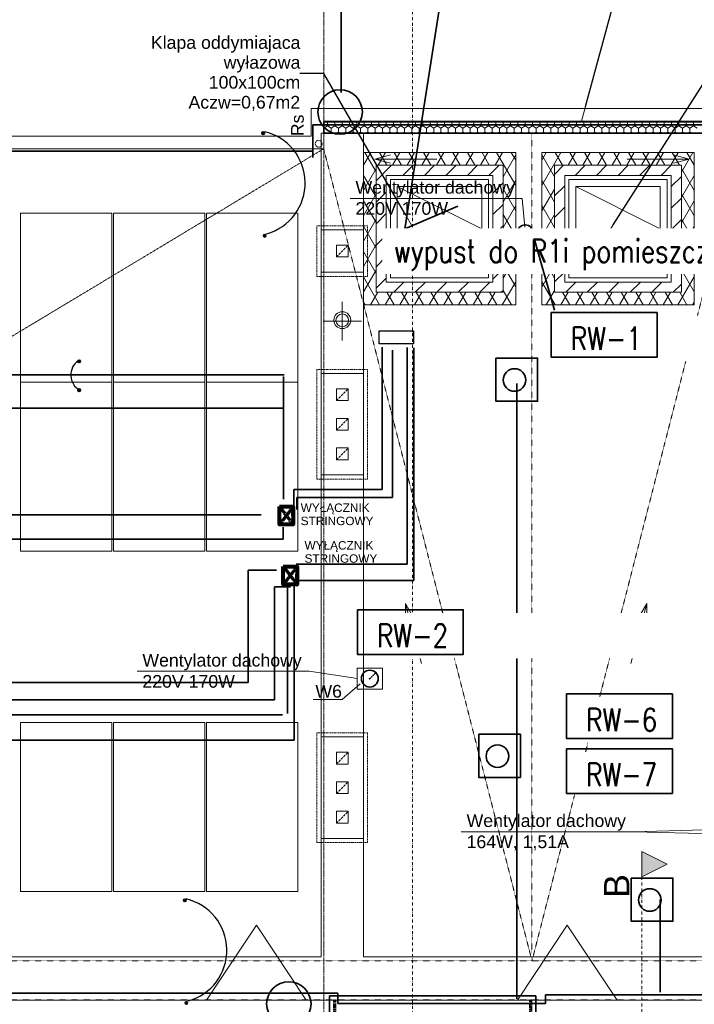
# Model space of a CAD drawing. Header units: centimetres. Extents: x 42630 to 130002, y 15 to 29179.
# Tile 144 of 175: x 82761 to 83560, y 4059 to 5225. Entities that reach past the tile are written whole.
import ezdxf
from ezdxf.enums import TextEntityAlignment as Align

# ---------------------------------------------------------------- set-up
doc = ezdxf.new("R2010")
doc.units = ezdxf.units.CM
doc.header["$LTSCALE"] = 0.01
for name, pattern in [('CENTER', [0.55, 0.37, -0.06, 0.06, -0.06]), ('Hidden Line1', [190, 140, -50]), ('HIDDEN_LINE_COPY', [150, 100, -50]), ('Krawędzie ukryte', [391.222223, 282.222223, -109]), ('Kropki i Kreski', [670.277762, 352.777767, -176.388884, 0, -141.111112]), ('PRZERYWANA', [0.282222, 0.141111, -0.141111]), ('Przerywana 2', [135, 75, -60])]:
    doc.linetypes.add(name, pattern=pattern)
doc.layers.get('0').update_dxf_attribs({"color": 253})
for name, color, linetype, lineweight in [('1ESTAWIENIE STOLARKI_Pen_No__1_Nr_Pióra__7_Nr_Pióra__1', 7, 'Continuous', 13), ('1SUFIT PODWIESZONY_Nr_Pióra__1', 7, 'Continuous', 13), ('1SUFIT PODWIESZONY_Nr_Pióra__20', 1, 'Continuous', 0), ('2D - Ogólne_Nr_Pióra__1', 7, 'Continuous', 13), ('4WENTYLACJA_Nr_Pióra__20', 1, 'Continuous', 0), ('8PIONY KS_Nr_Pióra__20', 1, 'Continuous', 0), ('E0odgrom', 6, 'Continuous', 35), ('IS went opis', 7, 'Continuous', 20), ('koryta', 150, 'Continuous', 50), ('Marker - Interior Elevation_Nr_Pióra__20', 250, 'Continuous', 0), ('Opisy - Etykiety_Nr_Pióra__20', 1, 'Continuous', 0), ('panale', 210, 'Continuous', 35), ('Pprzeowdy', 5, 'Continuous', 35), ('uziem', 82, 'Continuous', 30), ('wentylacja opis', 30, 'Continuous', 35), ('Wentylacja wywiew', 4, 'Continuous', 35), ('Znaczniki - Przekroje_Nr_Pióra__1', 7, 'Continuous', 13)]:
    doc.layers.add(name, color=color, linetype=linetype, lineweight=lineweight)
for name, color, linetype, lineweight, true_color in [('1SUFIT PODWIESZONY_Nr_Pióra__108', 7, 'Continuous', 13, 0xfd8379), ('2D - Ogólne_Nr_Pióra__108', 7, 'Continuous', 13, 0xfd8379), ('2D - Ogólne_Nr_Pióra__2', 7, 'Continuous', 15, 0x7f7f7f), ('2D - Ogólne_Nr_Pióra__68', 7, 'Continuous', 35, 0xfd4435), ('Opisy - Etykiety_Nr_Pióra__88', 7, 'Continuous', 20, 0xfd4435)]:
    doc.layers.add(name, color=color, linetype=linetype, lineweight=lineweight, true_color=true_color)
doc.layers.add('WEN_NAW-_ATRYBUT', color=6, linetype='Continuous')
doc.layers.add('WEN_NAW-_OSIE', color=2, linetype='CENTER')
doc.styles.add('GENERATED_STYLE_1', font='arial.ttf')
doc.styles.add('GENERATED_STYLE_2', font='arial.ttf')
doc.styles.add('GENERATED_STYLE_4', font='arial.ttf')
doc.styles.add('p', font='simplex.shx', dxfattribs={"width": 0.8, "height": 100})
doc.styles.add('STYL_WENTYLE', font='arial.ttf', dxfattribs={"width": 0.8})

# ---------------------------------------------------------------- blocks, each defined once
blk = doc.blocks.new('ARROWHEAD_5')
at = {"linetype": 'Continuous'}
blk.add_line((0, 0), (-1, 0), dxfattribs=at)
blk.add_solid([(-1, 0.2679), (0, 0), (-1, -0.2679), (-1, 0.2679)], dxfattribs=at)
blk = doc.blocks.new('PSR200_100_11')
blk.add_circle((0, 0), 100)
for p in [(0, 0), (71, 71)]:
    blk.add_point(p)
at = {"layer": 'WEN_NAW-_OSIE'}
blk.add_line((0, 0), (71, 71), dxfattribs=at)
at = {"layer": 'WEN_NAW-_ATRYBUT', "style": 'STYL_WENTYLE', "width": 0.8, "flags": 8}
blk.add_attdef('WENTYLE', text='', height=50, dxfattribs=at).set_placement((0, 0), align=Align.BOTTOM_LEFT)

msp = doc.modelspace()

# ---------------------------------------------------------------- hatches: boundary and pattern name
at = {"layer": 'uziem'}
for points in [[(83050.967, 5090.298, 1), (83047.945, 5090.298, 1)], [(83052.736, 4968.86, 1), (83049.714, 4968.86, 1)], [(82833.158, 4820.303, 1), (82830.136, 4820.303, 1)], [(82833.158, 4786.208, 1), (82830.136, 4786.208, 1)], [(82958.245, 4182.399, 1), (82955.224, 4182.399, 1)], [(82960.014, 4060.96, 1), (82956.992, 4060.96, 1)]]:
    msp.add_hatch(color=256, dxfattribs=at).paths.add_polyline_path(points)
at = {"layer": 'Znaczniki - Przekroje_Nr_Pióra__1', "linetype": 'Continuous'}
msp.add_hatch(color=252, dxfattribs=at).paths.add_polyline_path([(83497.387, 4240.2), (83497.387, 4210.2), (83527.387, 4225.2)], flags=0)

# ---------------------------------------------------------------- linework, layer by layer
at = {"layer": '1SUFIT PODWIESZONY_Nr_Pióra__1', "color": 252, "linetype": 'Continuous'}
for p, q in [((82762.266, 4995.78), (82870.266, 4995.78)), ((82762.266, 4795.78), (82762.266, 4995.78)), ((82870.266, 4995.78), (82870.266, 4795.78)), ((82872.266, 4995.78), (82980.266, 4995.78)), ((82872.266, 4795.78), (82872.266, 4995.78)), ((82980.266, 4995.78), (82980.266, 4795.78)), ((82982.266, 4995.78), (83090.266, 4995.78)), ((82982.266, 4795.78), (82982.266, 4995.78)), ((83090.266, 4995.78), (83090.266, 4795.78)), ((82870.266, 4795.78), (82762.266, 4795.78)), ((82762.266, 4795.78), (82870.266, 4795.78)), ((82762.266, 4595.78), (82762.266, 4795.78)), ((82870.266, 4795.78), (82870.266, 4595.78)), ((82980.266, 4795.78), (82872.266, 4795.78)), ((82872.266, 4795.78), (82980.266, 4795.78)), ((82872.266, 4595.78), (82872.266, 4795.78)), ((82980.266, 4795.78), (82980.266, 4595.78)), ((83090.266, 4795.78), (82982.266, 4795.78)), ((82982.266, 4795.78), (83090.266, 4795.78)), ((82982.266, 4595.78), (82982.266, 4795.78)), ((83090.266, 4795.78), (83090.266, 4595.78)), ((82870.266, 4595.78), (82762.266, 4595.78)), ((82980.266, 4595.78), (82872.266, 4595.78)), ((83090.266, 4595.78), (82982.266, 4595.78)), ((82762.266, 4392.988), (82870.266, 4392.988)), ((82762.266, 4192.988), (82762.266, 4392.988)), ((82870.266, 4392.988), (82870.266, 4192.988)), ((82872.266, 4392.988), (82980.266, 4392.988)), ((82872.266, 4192.988), (82872.266, 4392.988)), ((82980.266, 4392.988), (82980.266, 4192.988)), ((82982.266, 4392.988), (83090.266, 4392.988)), ((82982.266, 4192.988), (82982.266, 4392.988)), ((83090.266, 4392.988), (83090.266, 4192.988)), ((82870.266, 4192.988), (82762.266, 4192.988)), ((82980.266, 4192.988), (82872.266, 4192.988)), ((83090.266, 4192.988), (82982.266, 4192.988))]:
    msp.add_line(p, q, dxfattribs=at)
at = {"layer": '1SUFIT PODWIESZONY_Nr_Pióra__108', "color": 252, "linetype": 'Continuous'}
for p, q in [((83168.085, 5052.359), (83176.7, 5067.28)), ((83183.085, 5044.365), (83169.855, 5067.28)), ((83185.36, 5052.28), (83194.02, 5067.28)), ((83195.836, 5052.28), (83187.176, 5067.28)), ((83202.68, 5052.28), (83211.341, 5067.28)), ((83213.156, 5052.28), (83204.496, 5067.28)), ((83220.001, 5052.28), (83228.661, 5067.28)), ((83230.477, 5052.28), (83221.817, 5067.28)), ((83237.321, 5052.28), (83245.982, 5067.28)), ((83247.797, 5052.28), (83239.137, 5067.28)), ((83254.642, 5052.28), (83263.302, 5067.28)), ((83265.118, 5052.28), (83256.458, 5067.28)), ((83271.962, 5052.28), (83280.623, 5067.28)), ((83282.438, 5052.28), (83273.778, 5067.28)), ((83289.283, 5052.28), (83297.943, 5067.28)), ((83299.759, 5052.28), (83291.099, 5067.28)), ((83306.603, 5052.28), (83315.264, 5067.28)), ((83317.079, 5052.28), (83308.419, 5067.28)), ((83323.924, 5052.28), (83332.584, 5067.28)), ((83348.285, 5028.23), (83325.74, 5067.28)), ((83333.285, 5038.494), (83348.285, 5064.475)), ((83348.285, 5058.23), (83343.06, 5067.28)), ((83379.285, 5058.168), (83384.546, 5067.28)), ((83379.285, 5028.168), (83401.866, 5067.28)), ((83394.285, 5038.556), (83379.285, 5064.537)), ((83403.682, 5052.28), (83395.022, 5067.28)), ((83410.526, 5052.28), (83419.187, 5067.28)), ((83421.002, 5052.28), (83412.342, 5067.28)), ((83427.847, 5052.28), (83436.507, 5067.28)), ((83438.323, 5052.28), (83429.663, 5067.28)), ((83445.167, 5052.28), (83453.828, 5067.28)), ((83455.643, 5052.28), (83446.983, 5067.28)), ((83462.488, 5052.28), (83471.148, 5067.28)), ((83472.964, 5052.28), (83464.304, 5067.28)), ((83479.808, 5052.28), (83488.469, 5067.28)), ((83490.284, 5052.28), (83481.624, 5067.28)), ((83497.129, 5052.28), (83505.789, 5067.28)), ((83507.605, 5052.28), (83498.945, 5067.28)), ((83514.449, 5052.28), (83523.11, 5067.28)), ((83524.925, 5052.28), (83516.265, 5067.28)), ((83531.77, 5052.28), (83540.43, 5067.28)), ((83542.246, 5052.28), (83533.586, 5067.28)), ((83544.485, 5044.303), (83557.751, 5067.28)), ((83559.485, 5052.421), (83550.906, 5067.28)), ((83168.085, 5022.359), (83183.085, 5048.34)), ((83183.085, 5033.965), (83201.4, 5052.28)), ((83214.856, 5040.28), (83226.856, 5052.28)), ((83240.312, 5040.28), (83252.312, 5052.28)), ((83265.768, 5040.28), (83277.768, 5052.28)), ((83291.223, 5040.28), (83303.223, 5052.28)), ((83316.679, 5040.28), (83328.679, 5052.28)), ((83394.285, 5041.518), (83405.047, 5052.28)), ((83418.503, 5040.28), (83430.503, 5052.28)), ((83443.958, 5040.28), (83455.958, 5052.28)), ((83469.414, 5040.28), (83481.414, 5052.28)), ((83494.87, 5040.28), (83506.87, 5052.28)), ((83520.326, 5040.28), (83532.326, 5052.28)), ((83559.485, 5022.421), (83544.485, 5048.402)), ((83183.085, 5014.365), (83168.085, 5040.346)), ((83333.285, 5008.494), (83348.285, 5034.475)), ((83394.285, 5008.556), (83379.285, 5034.537)), ((83532.485, 5026.983), (83544.485, 5038.983)), ((83544.485, 5014.303), (83559.485, 5040.284)), ((83321.285, 5019.43), (83333.285, 5031.43)), ((83348.285, 4998.23), (83333.285, 5024.211)), ((83379.285, 4998.168), (83394.285, 5024.149)), ((83394.285, 5016.062), (83406.285, 5028.062)), ((83168.085, 4992.359), (83183.085, 5018.34)), ((83183.085, 4984.365), (83168.085, 5010.346)), ((83183.085, 5008.509), (83195.085, 5020.509)), ((83532.485, 5001.527), (83544.485, 5013.527)), ((83559.485, 4992.421), (83544.485, 5018.402)), ((83544.485, 4984.303), (83559.485, 5010.284)), ((83321.285, 4993.974), (83333.285, 5005.974)), ((83333.285, 4978.494), (83348.285, 5004.475)), ((83394.285, 4978.556), (83379.285, 5004.537)), ((83394.285, 4990.606), (83406.285, 5002.606)), ((83168.085, 4962.359), (83183.085, 4988.34)), ((83183.085, 4983.053), (83195.085, 4995.053)), ((83348.285, 4968.23), (83333.285, 4994.211)), ((83379.285, 4968.168), (83394.285, 4994.149)), ((83532.485, 4976.071), (83544.485, 4988.071)), ((83559.485, 4962.421), (83544.485, 4988.402)), ((83183.085, 4954.365), (83168.085, 4980.346)), ((83321.285, 4968.518), (83333.285, 4980.518)), ((83394.285, 4965.151), (83406.285, 4977.151)), ((83544.485, 4954.303), (83559.485, 4980.284)), ((83183.085, 4957.597), (83195.085, 4969.597)), ((83333.285, 4948.494), (83348.285, 4974.475)), ((83348.285, 4938.23), (83333.285, 4964.211)), ((83394.285, 4948.556), (83379.285, 4974.537)), ((83379.285, 4938.168), (83394.285, 4964.149)), ((83168.085, 4932.359), (83183.085, 4958.34)), ((83321.285, 4943.062), (83333.285, 4955.062)), ((83532.485, 4950.616), (83544.485, 4962.616)), ((83559.485, 4932.421), (83544.485, 4958.402)), ((83183.085, 4924.365), (83168.085, 4950.346)), ((83183.085, 4932.141), (83195.085, 4944.141)), ((83333.285, 4918.494), (83348.285, 4944.475)), ((83394.285, 4918.556), (83379.285, 4944.537)), ((83394.285, 4939.695), (83406.285, 4951.695)), ((83544.485, 4924.303), (83559.485, 4950.284)), ((83321.285, 4917.606), (83333.285, 4929.606)), ((83348.285, 4908.23), (83333.285, 4934.211)), ((83379.285, 4908.168), (83394.285, 4934.149)), ((83532.485, 4925.16), (83544.485, 4937.16)), ((83168.085, 4902.359), (83183.085, 4928.34)), ((83187.291, 4887.08), (83168.085, 4920.346)), ((83183.085, 4906.686), (83195.085, 4918.686)), ((83394.285, 4914.239), (83406.285, 4926.239)), ((83540.315, 4887.08), (83559.485, 4920.284)), ((83559.485, 4902.421), (83544.485, 4928.402)), ((83203.935, 4902.08), (83215.935, 4914.08)), ((83229.391, 4902.08), (83241.391, 4914.08)), ((83254.847, 4902.08), (83266.847, 4914.08)), ((83280.303, 4902.08), (83292.303, 4914.08)), ((83305.758, 4902.08), (83317.758, 4914.08)), ((83332.469, 4887.08), (83348.285, 4914.475)), ((83395.137, 4887.08), (83379.285, 4914.537)), ((83407.582, 4902.08), (83419.582, 4914.08)), ((83433.038, 4902.08), (83445.038, 4914.08)), ((83458.493, 4902.08), (83470.493, 4914.08)), ((83483.949, 4902.08), (83495.949, 4914.08)), ((83509.405, 4902.08), (83521.405, 4914.08)), ((83534.861, 4902.08), (83544.485, 4911.704)), ((83176.584, 4887.08), (83185.244, 4902.08)), ((83193.905, 4887.08), (83202.565, 4902.08)), ((83204.612, 4887.08), (83195.951, 4902.08)), ((83211.225, 4887.08), (83219.885, 4902.08)), ((83221.932, 4887.08), (83213.272, 4902.08)), ((83228.546, 4887.08), (83237.206, 4902.08)), ((83239.253, 4887.08), (83230.592, 4902.08)), ((83245.866, 4887.08), (83254.526, 4902.08)), ((83256.573, 4887.08), (83247.913, 4902.08)), ((83263.187, 4887.08), (83271.847, 4902.08)), ((83273.894, 4887.08), (83265.233, 4902.08)), ((83280.507, 4887.08), (83289.167, 4902.08)), ((83291.214, 4887.08), (83282.554, 4902.08)), ((83297.828, 4887.08), (83306.488, 4902.08)), ((83308.535, 4887.08), (83299.874, 4902.08)), ((83315.148, 4887.08), (83323.808, 4902.08)), ((83325.855, 4887.08), (83317.195, 4902.08)), ((83331.214, 4902.08), (83333.285, 4904.151)), ((83343.176, 4887.08), (83333.285, 4904.211)), ((83384.43, 4887.08), (83394.285, 4904.149)), ((83401.751, 4887.08), (83410.411, 4902.08)), ((83412.458, 4887.08), (83403.797, 4902.08)), ((83419.071, 4887.08), (83427.731, 4902.08)), ((83429.778, 4887.08), (83421.118, 4902.08)), ((83436.392, 4887.08), (83445.052, 4902.08)), ((83447.099, 4887.08), (83438.438, 4902.08)), ((83453.712, 4887.08), (83462.372, 4902.08)), ((83464.419, 4887.08), (83455.759, 4902.08)), ((83471.033, 4887.08), (83479.693, 4902.08)), ((83481.74, 4887.08), (83473.079, 4902.08)), ((83488.353, 4887.08), (83497.013, 4902.08)), ((83499.06, 4887.08), (83490.4, 4902.08)), ((83505.674, 4887.08), (83514.334, 4902.08)), ((83516.381, 4887.08), (83507.72, 4902.08)), ((83522.994, 4887.08), (83531.654, 4902.08)), ((83533.701, 4887.08), (83525.041, 4902.08)), ((83551.022, 4887.08), (83542.361, 4902.08)), ((83169.971, 4887.08), (83168.085, 4890.346)), ((83557.635, 4887.08), (83559.485, 4890.284))]:
    msp.add_line(p, q, dxfattribs=at)
at = {"layer": '1SUFIT PODWIESZONY_Nr_Pióra__20', "color": 252, "linetype": 'Continuous'}
for p, q in [((83348.285, 5067.28), (83168.085, 5067.28)), ((83168.085, 5067.28), (83168.085, 4887.08)), ((83348.285, 4887.08), (83348.285, 5067.28)), ((83559.485, 5067.28), (83379.285, 5067.28)), ((83379.285, 5067.28), (83379.285, 4887.08)), ((83559.485, 4887.08), (83559.485, 5067.28)), ((83333.285, 5052.28), (83183.085, 5052.28)), ((83183.085, 5052.28), (83183.085, 4902.08)), ((83183.085, 5052.28), (83333.285, 5052.28)), ((83183.085, 4902.08), (83183.085, 5052.28)), ((83333.285, 4902.08), (83333.285, 5052.28)), ((83333.285, 5052.28), (83333.285, 4902.08)), ((83544.485, 5052.28), (83394.285, 5052.28)), ((83394.285, 5052.28), (83394.285, 4902.08)), ((83394.285, 5052.28), (83544.485, 5052.28)), ((83394.285, 4902.08), (83394.285, 5052.28)), ((83544.485, 4902.08), (83544.485, 5052.28)), ((83544.485, 5052.28), (83544.485, 4902.08)), ((83195.085, 5040.28), (83321.285, 5040.28)), ((83195.085, 4914.08), (83195.085, 5040.28)), ((83321.285, 5040.28), (83321.285, 4914.08)), ((83406.285, 5040.28), (83532.485, 5040.28)), ((83406.285, 4914.08), (83406.285, 5040.28)), ((83532.485, 5040.28), (83532.485, 4914.08)), ((83321.285, 4914.08), (83195.085, 4914.08)), ((83532.485, 4914.08), (83406.285, 4914.08)), ((83183.085, 4902.08), (83333.285, 4902.08)), ((83333.285, 4902.08), (83183.085, 4902.08)), ((83394.285, 4902.08), (83544.485, 4902.08)), ((83544.485, 4902.08), (83394.285, 4902.08)), ((83168.085, 4887.08), (83348.285, 4887.08)), ((83379.285, 4887.08), (83559.485, 4887.08))]:
    msp.add_line(p, q, dxfattribs=at)
at = {"layer": '2D - Ogólne_Nr_Pióra__1', "color": 252, "linetype": 'Continuous'}
for p, q in [((83629.085, 5119.28), (83106.085, 5119.28)), ((83106.085, 5119.28), (83106.085, 5086.78)), ((83121.085, 5071.78), (83121.085, 5104.28)), ((83121.085, 5104.28), (83614.085, 5104.28)), ((83106.085, 5086.78), (78787.085, 5086.78)), ((83168.085, 5090.28), (83118.085, 5090.28)), ((83118.085, 5090.28), (83118.085, 4115.78)), ((83614.085, 5090.28), (83121.085, 5090.28)), ((83121.085, 5090.28), (83121.085, 5071.78)), ((83168.085, 4115.78), (83168.085, 5090.28)), ((83121.085, 5071.78), (78787.085, 5071.78)), ((78787.085, 5071.78), (83111.085, 5071.78)), ((83111.085, 5071.78), (83121.085, 5071.78)), ((83181.419, 5059.567), (83200.08, 5064.567)), ((83254.874, 5059.567), (83181.419, 5059.567)), ((83181.419, 5059.567), (83200.08, 5054.567)), ((83480.296, 5059.567), (83553.751, 5059.567)), ((83553.751, 5059.567), (83535.091, 5064.567)), ((83553.751, 5059.567), (83535.091, 5054.567)), ((83118.085, 4975.78), (83168.085, 4975.78)), ((83118.085, 4925.78), (83118.085, 4975.78)), ((83168.085, 4975.78), (83168.085, 4925.78)), ((83136.085, 4957.78), (83150.085, 4957.78)), ((83136.085, 4943.78), (83136.085, 4957.78)), ((83150.085, 4957.78), (83150.085, 4943.78)), ((83150.085, 4943.78), (83136.085, 4943.78)), ((83168.085, 4925.78), (83118.085, 4925.78)), ((83143.085, 4845.084), (83143.085, 4890.654)), ((83120.3, 4867.869), (83165.87, 4867.869)), ((83118.085, 4805.78), (83168.085, 4805.78)), ((83118.085, 4685.78), (83118.085, 4805.78)), ((83168.085, 4805.78), (83168.085, 4685.78)), ((83136.085, 4787.78), (83150.085, 4787.78)), ((83136.085, 4773.78), (83136.085, 4787.78)), ((83150.085, 4787.78), (83150.085, 4773.78)), ((83150.085, 4773.78), (83136.085, 4773.78)), ((83136.085, 4752.78), (83150.085, 4752.78)), ((83136.085, 4738.78), (83136.085, 4752.78)), ((83150.085, 4752.78), (83150.085, 4738.78)), ((83150.085, 4738.78), (83136.085, 4738.78)), ((83136.085, 4717.78), (83150.085, 4717.78)), ((83136.085, 4703.78), (83136.085, 4717.78)), ((83150.085, 4717.78), (83150.085, 4703.78)), ((83150.085, 4703.78), (83136.085, 4703.78)), ((83168.085, 4685.78), (83118.085, 4685.78)), ((83236.702, 4462.624), (83217.69, 4533.575)), ((83217.69, 4533.575), (83227.35, 4516.845)), ((83217.69, 4533.575), (83217.69, 4514.257)), ((83484.464, 4462.624), (83503.476, 4533.575)), ((83503.476, 4533.575), (83493.816, 4516.845)), ((83503.476, 4533.575), (83503.476, 4514.257)), ((83118.085, 4375.78), (83168.085, 4375.78)), ((83118.085, 4255.78), (83118.085, 4375.78)), ((83168.085, 4375.78), (83168.085, 4255.78)), ((83136.085, 4357.78), (83150.085, 4357.78)), ((83136.085, 4343.78), (83136.085, 4357.78)), ((83150.085, 4357.78), (83150.085, 4343.78)), ((83150.085, 4343.78), (83136.085, 4343.78)), ((83136.085, 4322.78), (83150.085, 4322.78)), ((83136.085, 4308.78), (83136.085, 4322.78)), ((83150.085, 4322.78), (83150.085, 4308.78)), ((83150.085, 4308.78), (83136.085, 4308.78)), ((83136.085, 4287.78), (83150.085, 4287.78)), ((83136.085, 4273.78), (83136.085, 4287.78)), ((83150.085, 4287.78), (83150.085, 4273.78)), ((83150.085, 4273.78), (83136.085, 4273.78)), ((83168.085, 4255.78), (83118.085, 4255.78)), ((83041.347, 4153.183), (82982.419, 4064.28)), ((83100.275, 4064.28), (83041.347, 4153.183)), ((83409.347, 4153.183), (83350.419, 4064.28)), ((83468.275, 4064.28), (83409.347, 4153.183)), ((83118.085, 4115.78), (79041.085, 4115.78)), ((84652.085, 4115.78), (83168.085, 4115.78)), ((84708.085, 4064.28), (77813.802, 4064.28)), ((82982.419, 4064.28), (83100.275, 4064.28)), ((83350.419, 4064.28), (83468.275, 4064.28))]:
    msp.add_line(p, q, dxfattribs=at)
at = {"layer": '2D - Ogólne_Nr_Pióra__1', "color": 252, "linetype": 'PRZERYWANA'}
for p, q in [((83367.585, 5090.28), (83367.585, 4120.079)), ((81523.273, 4110.78), (83121.085, 5071.78)), ((83121.085, 5071.78), (83367.585, 4110.78)), ((83614.085, 5071.78), (83367.585, 4110.78)), ((79041.085, 4110.78), (84657.085, 4110.78)), ((79041.085, 4064.78), (84696.085, 4064.78))]:
    msp.add_line(p, q, dxfattribs=at)
at = {"layer": '2D - Ogólne_Nr_Pióra__1', "color": 252, "linetype": 'Przerywana 2'}
for p, q in [((83113.085, 4980.78), (83173.085, 4980.78)), ((83113.085, 4920.78), (83113.085, 4980.78)), ((83173.085, 4980.78), (83173.085, 4920.78)), ((83173.085, 4920.78), (83113.085, 4920.78)), ((83113.085, 4810.78), (83173.085, 4810.78)), ((83113.085, 4680.78), (83113.085, 4810.78)), ((83173.085, 4810.78), (83173.085, 4680.78)), ((83173.085, 4680.78), (83113.085, 4680.78)), ((83113.085, 4380.78), (83173.085, 4380.78)), ((83113.085, 4250.78), (83113.085, 4380.78)), ((83173.085, 4380.78), (83173.085, 4250.78)), ((83173.085, 4250.78), (83113.085, 4250.78))]:
    msp.add_line(p, q, dxfattribs=at)
at = {"layer": '2D - Ogólne_Nr_Pióra__1', "color": 252, "linetype": 'Krawędzie ukryte'}
for p, q in [((83136.085, 4943.78), (83150.085, 4957.78)), ((83136.085, 4773.78), (83150.085, 4787.78)), ((83136.085, 4738.78), (83150.085, 4752.78)), ((83136.085, 4703.78), (83150.085, 4717.78)), ((83136.085, 4343.78), (83150.085, 4357.78)), ((83136.085, 4308.78), (83150.085, 4322.78)), ((83136.085, 4273.78), (83150.085, 4287.78))]:
    msp.add_line(p, q, dxfattribs=at)
at = {"layer": '2D - Ogólne_Nr_Pióra__1', "color": 252, "linetype": 'Przerywana 2'}
msp.add_circle((83115.085, 5077.78), 4, dxfattribs=at)
at = {"layer": '2D - Ogólne_Nr_Pióra__1', "color": 252, "linetype": 'Continuous'}
for radius in [10, 7.503]:
    msp.add_circle((83143.085, 4868.93), radius, dxfattribs=at)
at = {"layer": '2D - Ogólne_Nr_Pióra__108', "color": 252, "linetype": 'Continuous'}
for p, q in [((83125.646, 5098.852), (83125.646, 5103.78)), ((83134.306, 5098.852), (83134.306, 5103.78)), ((83142.966, 5098.852), (83142.966, 5103.78)), ((83151.627, 5098.852), (83151.627, 5103.78)), ((83160.287, 5098.852), (83160.287, 5103.78)), ((83168.947, 5098.852), (83168.947, 5103.78)), ((83177.607, 5098.852), (83177.607, 5103.78)), ((83186.268, 5098.852), (83186.268, 5103.78)), ((83194.928, 5098.852), (83194.928, 5103.78)), ((83203.588, 5098.852), (83203.588, 5103.78)), ((83212.248, 5098.852), (83212.248, 5103.78)), ((83220.909, 5098.852), (83220.909, 5103.78)), ((83229.569, 5098.852), (83229.569, 5103.78)), ((83238.229, 5098.852), (83238.229, 5103.78)), ((83246.889, 5098.852), (83246.889, 5103.78)), ((83255.55, 5098.852), (83255.55, 5103.78)), ((83264.21, 5098.852), (83264.21, 5103.78)), ((83272.87, 5098.852), (83272.87, 5103.78)), ((83281.53, 5098.852), (83281.53, 5103.78)), ((83290.191, 5098.852), (83290.191, 5103.78)), ((83298.851, 5098.852), (83298.851, 5103.78)), ((83307.511, 5098.852), (83307.511, 5103.78)), ((83316.171, 5098.852), (83316.171, 5103.78)), ((83324.832, 5098.852), (83324.832, 5103.78)), ((83333.492, 5098.852), (83333.492, 5103.78)), ((83342.152, 5098.852), (83342.152, 5103.78)), ((83350.813, 5098.852), (83350.813, 5103.78)), ((83359.473, 5098.852), (83359.473, 5103.78)), ((83368.133, 5098.852), (83368.133, 5103.78)), ((83376.793, 5098.852), (83376.793, 5103.78)), ((83385.454, 5098.852), (83385.454, 5103.78)), ((83394.114, 5098.852), (83394.114, 5103.78)), ((83402.774, 5098.852), (83402.774, 5103.78)), ((83411.434, 5098.852), (83411.434, 5103.78)), ((83420.095, 5098.852), (83420.095, 5103.78)), ((83428.755, 5098.852), (83428.755, 5103.78)), ((83437.415, 5098.852), (83437.415, 5103.78)), ((83446.075, 5098.852), (83446.075, 5103.78)), ((83454.736, 5098.852), (83454.736, 5103.78)), ((83463.396, 5098.852), (83463.396, 5103.78)), ((83472.056, 5098.852), (83472.056, 5103.78)), ((83480.716, 5098.852), (83480.716, 5103.78)), ((83489.377, 5098.852), (83489.377, 5103.78)), ((83498.037, 5098.852), (83498.037, 5103.78)), ((83506.697, 5098.852), (83506.697, 5103.78)), ((83515.357, 5098.852), (83515.357, 5103.78)), ((83524.018, 5098.852), (83524.018, 5103.78)), ((83532.678, 5098.852), (83532.678, 5103.78)), ((83541.338, 5098.852), (83541.338, 5103.78)), ((83549.998, 5098.852), (83549.998, 5103.78)), ((83558.659, 5098.852), (83558.659, 5103.78)), ((83121.316, 5096.352), (83121.085, 5096.486)), ((83125.646, 5098.852), (83121.316, 5096.352)), ((83121.316, 5091.352), (83121.316, 5096.352)), ((83129.976, 5096.352), (83125.646, 5098.852)), ((83134.306, 5098.852), (83129.976, 5096.352)), ((83129.976, 5091.352), (83129.976, 5096.352)), ((83138.636, 5096.352), (83134.306, 5098.852)), ((83142.966, 5098.852), (83138.636, 5096.352)), ((83138.636, 5091.352), (83138.636, 5096.352)), ((83147.297, 5096.352), (83142.966, 5098.852)), ((83151.627, 5098.852), (83147.297, 5096.352)), ((83147.297, 5091.352), (83147.297, 5096.352)), ((83155.957, 5096.352), (83151.627, 5098.852)), ((83160.287, 5098.852), (83155.957, 5096.352)), ((83155.957, 5091.352), (83155.957, 5096.352)), ((83164.617, 5096.352), (83160.287, 5098.852)), ((83168.947, 5098.852), (83164.617, 5096.352)), ((83164.617, 5091.352), (83164.617, 5096.352)), ((83173.277, 5096.352), (83168.947, 5098.852)), ((83177.607, 5098.852), (83173.277, 5096.352)), ((83173.277, 5091.352), (83173.277, 5096.352)), ((83181.938, 5096.352), (83177.607, 5098.852)), ((83186.268, 5098.852), (83181.938, 5096.352)), ((83181.938, 5091.352), (83181.938, 5096.352)), ((83190.598, 5096.352), (83186.268, 5098.852)), ((83194.928, 5098.852), (83190.598, 5096.352)), ((83190.598, 5091.352), (83190.598, 5096.352)), ((83199.258, 5096.352), (83194.928, 5098.852)), ((83203.588, 5098.852), (83199.258, 5096.352)), ((83199.258, 5091.352), (83199.258, 5096.352)), ((83207.918, 5096.352), (83203.588, 5098.852)), ((83212.248, 5098.852), (83207.918, 5096.352)), ((83207.918, 5091.352), (83207.918, 5096.352)), ((83216.579, 5096.352), (83212.248, 5098.852)), ((83220.909, 5098.852), (83216.579, 5096.352)), ((83216.579, 5091.352), (83216.579, 5096.352)), ((83225.239, 5096.352), (83220.909, 5098.852)), ((83229.569, 5098.852), (83225.239, 5096.352)), ((83225.239, 5091.352), (83225.239, 5096.352)), ((83233.899, 5096.352), (83229.569, 5098.852)), ((83238.229, 5098.852), (83233.899, 5096.352)), ((83233.899, 5091.352), (83233.899, 5096.352)), ((83242.559, 5096.352), (83238.229, 5098.852)), ((83246.889, 5098.852), (83242.559, 5096.352)), ((83242.559, 5091.352), (83242.559, 5096.352)), ((83251.22, 5096.352), (83246.889, 5098.852)), ((83255.55, 5098.852), (83251.22, 5096.352)), ((83251.22, 5091.352), (83251.22, 5096.352)), ((83259.88, 5096.352), (83255.55, 5098.852)), ((83264.21, 5098.852), (83259.88, 5096.352)), ((83259.88, 5091.352), (83259.88, 5096.352)), ((83268.54, 5096.352), (83264.21, 5098.852)), ((83272.87, 5098.852), (83268.54, 5096.352)), ((83268.54, 5091.352), (83268.54, 5096.352)), ((83277.2, 5096.352), (83272.87, 5098.852)), ((83281.53, 5098.852), (83277.2, 5096.352)), ((83277.2, 5091.352), (83277.2, 5096.352)), ((83285.861, 5096.352), (83281.53, 5098.852)), ((83290.191, 5098.852), (83285.861, 5096.352)), ((83285.861, 5091.352), (83285.861, 5096.352)), ((83294.521, 5096.352), (83290.191, 5098.852)), ((83298.851, 5098.852), (83294.521, 5096.352)), ((83294.521, 5091.352), (83294.521, 5096.352)), ((83303.181, 5096.352), (83298.851, 5098.852)), ((83307.511, 5098.852), (83303.181, 5096.352)), ((83303.181, 5091.352), (83303.181, 5096.352)), ((83311.841, 5096.352), (83307.511, 5098.852)), ((83316.171, 5098.852), (83311.841, 5096.352)), ((83311.841, 5091.352), (83311.841, 5096.352)), ((83320.502, 5096.352), (83316.171, 5098.852)), ((83324.832, 5098.852), (83320.502, 5096.352)), ((83320.502, 5091.352), (83320.502, 5096.352)), ((83329.162, 5096.352), (83324.832, 5098.852)), ((83333.492, 5098.852), (83329.162, 5096.352)), ((83329.162, 5091.352), (83329.162, 5096.352)), ((83337.822, 5096.352), (83333.492, 5098.852)), ((83342.152, 5098.852), (83337.822, 5096.352)), ((83337.822, 5091.352), (83337.822, 5096.352)), ((83346.482, 5096.352), (83342.152, 5098.852)), ((83350.813, 5098.852), (83346.482, 5096.352)), ((83346.482, 5091.352), (83346.482, 5096.352)), ((83355.143, 5096.352), (83350.813, 5098.852)), ((83359.473, 5098.852), (83355.143, 5096.352)), ((83355.143, 5091.352), (83355.143, 5096.352)), ((83363.803, 5096.352), (83359.473, 5098.852)), ((83368.133, 5098.852), (83363.803, 5096.352)), ((83363.803, 5091.352), (83363.803, 5096.352)), ((83372.463, 5096.352), (83368.133, 5098.852)), ((83376.793, 5098.852), (83372.463, 5096.352)), ((83372.463, 5091.352), (83372.463, 5096.352)), ((83381.123, 5096.352), (83376.793, 5098.852)), ((83385.454, 5098.852), (83381.123, 5096.352)), ((83381.123, 5091.352), (83381.123, 5096.352)), ((83389.784, 5096.352), (83385.454, 5098.852)), ((83394.114, 5098.852), (83389.784, 5096.352)), ((83389.784, 5091.352), (83389.784, 5096.352)), ((83398.444, 5096.352), (83394.114, 5098.852)), ((83402.774, 5098.852), (83398.444, 5096.352)), ((83398.444, 5091.352), (83398.444, 5096.352)), ((83407.104, 5096.352), (83402.774, 5098.852)), ((83411.434, 5098.852), (83407.104, 5096.352)), ((83407.104, 5091.352), (83407.104, 5096.352)), ((83415.764, 5096.352), (83411.434, 5098.852)), ((83420.095, 5098.852), (83415.764, 5096.352)), ((83415.764, 5091.352), (83415.764, 5096.352)), ((83424.425, 5096.352), (83420.095, 5098.852)), ((83428.755, 5098.852), (83424.425, 5096.352)), ((83424.425, 5091.352), (83424.425, 5096.352)), ((83433.085, 5096.352), (83428.755, 5098.852)), ((83437.415, 5098.852), (83433.085, 5096.352)), ((83433.085, 5091.352), (83433.085, 5096.352)), ((83441.745, 5096.352), (83437.415, 5098.852)), ((83446.075, 5098.852), (83441.745, 5096.352)), ((83441.745, 5091.352), (83441.745, 5096.352)), ((83450.405, 5096.352), (83446.075, 5098.852)), ((83454.736, 5098.852), (83450.405, 5096.352)), ((83450.405, 5091.352), (83450.405, 5096.352)), ((83459.066, 5096.352), (83454.736, 5098.852)), ((83463.396, 5098.852), (83459.066, 5096.352)), ((83459.066, 5091.352), (83459.066, 5096.352)), ((83467.726, 5096.352), (83463.396, 5098.852)), ((83472.056, 5098.852), (83467.726, 5096.352)), ((83467.726, 5091.352), (83467.726, 5096.352)), ((83476.386, 5096.352), (83472.056, 5098.852)), ((83480.716, 5098.852), (83476.386, 5096.352)), ((83476.386, 5091.352), (83476.386, 5096.352)), ((83485.046, 5096.352), (83480.716, 5098.852)), ((83489.377, 5098.852), (83485.046, 5096.352)), ((83485.046, 5091.352), (83485.046, 5096.352)), ((83493.707, 5096.352), (83489.377, 5098.852)), ((83498.037, 5098.852), (83493.707, 5096.352)), ((83493.707, 5091.352), (83493.707, 5096.352)), ((83502.367, 5096.352), (83498.037, 5098.852)), ((83506.697, 5098.852), (83502.367, 5096.352)), ((83502.367, 5091.352), (83502.367, 5096.352)), ((83511.027, 5096.352), (83506.697, 5098.852)), ((83515.357, 5098.852), (83511.027, 5096.352)), ((83511.027, 5091.352), (83511.027, 5096.352)), ((83519.687, 5096.352), (83515.357, 5098.852)), ((83524.018, 5098.852), (83519.687, 5096.352)), ((83519.687, 5091.352), (83519.687, 5096.352)), ((83528.348, 5096.352), (83524.018, 5098.852)), ((83532.678, 5098.852), (83528.348, 5096.352)), ((83528.348, 5091.352), (83528.348, 5096.352)), ((83537.008, 5096.352), (83532.678, 5098.852)), ((83541.338, 5098.852), (83537.008, 5096.352)), ((83537.008, 5091.352), (83537.008, 5096.352)), ((83545.668, 5096.352), (83541.338, 5098.852)), ((83549.998, 5098.852), (83545.668, 5096.352)), ((83545.668, 5091.352), (83545.668, 5096.352)), ((83554.328, 5096.352), (83549.998, 5098.852)), ((83558.659, 5098.852), (83554.328, 5096.352)), ((83554.328, 5091.352), (83554.328, 5096.352)), ((83562.989, 5096.352), (83558.659, 5098.852)), ((83121.316, 5091.352), (83121.085, 5091.219)), ((83123.173, 5090.28), (83121.316, 5091.352)), ((83129.976, 5091.352), (83128.118, 5090.28)), ((83131.834, 5090.28), (83129.976, 5091.352)), ((83138.636, 5091.352), (83136.779, 5090.28)), ((83140.494, 5090.28), (83138.636, 5091.352)), ((83147.297, 5091.352), (83145.439, 5090.28)), ((83149.154, 5090.28), (83147.297, 5091.352)), ((83155.957, 5091.352), (83154.099, 5090.28)), ((83157.814, 5090.28), (83155.957, 5091.352)), ((83164.617, 5091.352), (83162.759, 5090.28)), ((83166.475, 5090.28), (83164.617, 5091.352)), ((83173.277, 5091.352), (83171.42, 5090.28)), ((83175.135, 5090.28), (83173.277, 5091.352)), ((83181.938, 5091.352), (83180.08, 5090.28)), ((83183.795, 5090.28), (83181.938, 5091.352)), ((83190.598, 5091.352), (83188.74, 5090.28)), ((83192.455, 5090.28), (83190.598, 5091.352)), ((83199.258, 5091.352), (83197.4, 5090.28)), ((83201.116, 5090.28), (83199.258, 5091.352)), ((83207.918, 5091.352), (83206.061, 5090.28)), ((83209.776, 5090.28), (83207.918, 5091.352)), ((83216.579, 5091.352), (83214.721, 5090.28)), ((83218.436, 5090.28), (83216.579, 5091.352)), ((83225.239, 5091.352), (83223.381, 5090.28)), ((83227.097, 5090.28), (83225.239, 5091.352)), ((83233.899, 5091.352), (83232.041, 5090.28)), ((83235.757, 5090.28), (83233.899, 5091.352)), ((83242.559, 5091.352), (83240.702, 5090.28)), ((83244.417, 5090.28), (83242.559, 5091.352)), ((83251.22, 5091.352), (83249.362, 5090.28)), ((83253.077, 5090.28), (83251.22, 5091.352)), ((83259.88, 5091.352), (83258.022, 5090.28)), ((83261.738, 5090.28), (83259.88, 5091.352)), ((83268.54, 5091.352), (83266.682, 5090.28)), ((83270.398, 5090.28), (83268.54, 5091.352)), ((83277.2, 5091.352), (83275.343, 5090.28)), ((83279.058, 5090.28), (83277.2, 5091.352)), ((83285.861, 5091.352), (83284.003, 5090.28)), ((83287.718, 5090.28), (83285.861, 5091.352)), ((83294.521, 5091.352), (83292.663, 5090.28)), ((83296.379, 5090.28), (83294.521, 5091.352)), ((83303.181, 5091.352), (83301.323, 5090.28)), ((83305.039, 5090.28), (83303.181, 5091.352)), ((83311.841, 5091.352), (83309.984, 5090.28)), ((83313.699, 5090.28), (83311.841, 5091.352)), ((83320.502, 5091.352), (83318.644, 5090.28)), ((83322.359, 5090.28), (83320.502, 5091.352)), ((83329.162, 5091.352), (83327.304, 5090.28)), ((83331.02, 5090.28), (83329.162, 5091.352)), ((83337.822, 5091.352), (83335.964, 5090.28)), ((83339.68, 5090.28), (83337.822, 5091.352)), ((83346.482, 5091.352), (83344.625, 5090.28)), ((83348.34, 5090.28), (83346.482, 5091.352)), ((83355.143, 5091.352), (83353.285, 5090.28)), ((83357, 5090.28), (83355.143, 5091.352)), ((83363.803, 5091.352), (83361.945, 5090.28)), ((83365.661, 5090.28), (83363.803, 5091.352)), ((83372.463, 5091.352), (83370.605, 5090.28)), ((83374.321, 5090.28), (83372.463, 5091.352)), ((83381.123, 5091.352), (83379.266, 5090.28)), ((83382.981, 5090.28), (83381.123, 5091.352)), ((83389.784, 5091.352), (83387.926, 5090.28)), ((83391.641, 5090.28), (83389.784, 5091.352)), ((83398.444, 5091.352), (83396.586, 5090.28)), ((83400.302, 5090.28), (83398.444, 5091.352)), ((83407.104, 5091.352), (83405.246, 5090.28)), ((83408.962, 5090.28), (83407.104, 5091.352)), ((83415.764, 5091.352), (83413.907, 5090.28)), ((83417.622, 5090.28), (83415.764, 5091.352)), ((83424.425, 5091.352), (83422.567, 5090.28)), ((83426.282, 5090.28), (83424.425, 5091.352)), ((83433.085, 5091.352), (83431.227, 5090.28)), ((83434.943, 5090.28), (83433.085, 5091.352)), ((83441.745, 5091.352), (83439.887, 5090.28)), ((83443.603, 5090.28), (83441.745, 5091.352)), ((83450.405, 5091.352), (83448.548, 5090.28)), ((83452.263, 5090.28), (83450.405, 5091.352)), ((83459.066, 5091.352), (83457.208, 5090.28)), ((83460.923, 5090.28), (83459.066, 5091.352)), ((83467.726, 5091.352), (83465.868, 5090.28)), ((83469.584, 5090.28), (83467.726, 5091.352)), ((83476.386, 5091.352), (83474.528, 5090.28)), ((83478.244, 5090.28), (83476.386, 5091.352)), ((83485.046, 5091.352), (83483.189, 5090.28)), ((83486.904, 5090.28), (83485.046, 5091.352)), ((83493.707, 5091.352), (83491.849, 5090.28)), ((83495.564, 5090.28), (83493.707, 5091.352)), ((83502.367, 5091.352), (83500.509, 5090.28)), ((83504.225, 5090.28), (83502.367, 5091.352)), ((83511.027, 5091.352), (83509.17, 5090.28)), ((83512.885, 5090.28), (83511.027, 5091.352)), ((83519.687, 5091.352), (83517.83, 5090.28)), ((83521.545, 5090.28), (83519.687, 5091.352)), ((83528.348, 5091.352), (83526.49, 5090.28)), ((83530.205, 5090.28), (83528.348, 5091.352)), ((83537.008, 5091.352), (83535.15, 5090.28)), ((83538.866, 5090.28), (83537.008, 5091.352)), ((83545.668, 5091.352), (83543.811, 5090.28)), ((83547.526, 5090.28), (83545.668, 5091.352)), ((83554.328, 5091.352), (83552.471, 5090.28)), ((83556.186, 5090.28), (83554.328, 5091.352))]:
    msp.add_line(p, q, dxfattribs=at)
at = {"layer": '2D - Ogólne_Nr_Pióra__2', "color": 252, "linetype": 'Hidden Line1'}
msp.add_line((83121.085, 3711.898), (83121.085, 5299.291), dxfattribs=at)
at = {"layer": '2D - Ogólne_Nr_Pióra__68', "color": 252, "linetype": 'Continuous'}
for p, q in [((83614.085, 5103.78), (83121.085, 5103.78)), ((83121.085, 5103.78), (83121.085, 5090.28)), ((83121.085, 5090.28), (83614.085, 5090.28)), ((83372.085, 4069.28), (83128.085, 4069.28)), ((83128.085, 4069.28), (83128.085, 3822.28)), ((83372.085, 3822.28), (83372.085, 4069.28))]:
    msp.add_line(p, q, dxfattribs=at)
at = {"layer": '2D - Ogólne_Nr_Pióra__68', "color": 252, "linetype": 'HIDDEN_LINE_COPY'}
for p, q in [((83133.085, 4064.28), (83133.085, 3829.28)), ((83135.085, 4064.28), (83133.085, 4064.28)), ((83135.085, 3829.28), (83135.085, 4064.28)), ((83367.085, 4064.28), (83365.085, 4064.28)), ((83365.085, 4064.28), (83365.085, 3829.28)), ((83367.085, 3827.28), (83367.085, 4064.28))]:
    msp.add_line(p, q, dxfattribs=at)
at = {"layer": '4WENTYLACJA_Nr_Pióra__20', "color": 252, "linetype": 'Continuous'}
for p, q in [((83308.185, 4977.18), (83208.185, 5027.18)), ((83519.385, 4977.18), (83419.385, 5027.18)), ((83208.185, 4927.18), (83308.185, 4977.18)), ((83419.385, 4927.18), (83519.385, 4977.18))]:
    msp.add_line(p, q, dxfattribs=at)
at = {"layer": '8PIONY KS_Nr_Pióra__20', "color": 252, "linetype": 'Continuous'}
for p, q in [((83348.285, 5067.28), (83168.085, 5067.28)), ((83168.085, 5067.28), (83168.085, 4887.08)), ((83348.285, 4887.08), (83348.285, 5067.28)), ((83559.485, 5067.28), (83379.285, 5067.28)), ((83379.285, 5067.28), (83379.285, 4887.08)), ((83559.485, 4887.08), (83559.485, 5067.28)), ((83333.285, 5052.28), (83183.085, 5052.28)), ((83183.085, 5052.28), (83183.085, 4902.08)), ((83333.285, 4902.08), (83333.285, 5052.28)), ((83544.485, 5052.28), (83394.285, 5052.28)), ((83394.285, 5052.28), (83394.285, 4902.08)), ((83544.485, 4902.08), (83544.485, 5052.28)), ((83321.285, 5040.28), (83195.085, 5040.28)), ((83195.085, 5040.28), (83195.085, 4914.08)), ((83316.285, 5035.28), (83200.085, 5035.28)), ((83200.085, 5035.28), (83200.085, 4919.08)), ((83316.285, 4919.08), (83316.285, 5035.28)), ((83321.285, 4914.08), (83321.285, 5040.28)), ((83532.485, 5040.28), (83406.285, 5040.28)), ((83406.285, 5040.28), (83406.285, 4914.08)), ((83527.485, 5035.28), (83411.285, 5035.28)), ((83411.285, 5035.28), (83411.285, 4919.08)), ((83527.485, 4919.08), (83527.485, 5035.28)), ((83532.485, 4914.08), (83532.485, 5040.28)), ((83308.185, 5027.18), (83208.185, 5027.18)), ((83208.185, 5027.18), (83208.185, 4927.18)), ((83308.185, 4927.18), (83308.185, 5027.18)), ((83519.385, 5027.18), (83419.385, 5027.18)), ((83419.385, 5027.18), (83419.385, 4927.18)), ((83519.385, 4927.18), (83519.385, 5027.18)), ((83200.085, 4919.08), (83316.285, 4919.08)), ((83208.185, 4927.18), (83308.185, 4927.18)), ((83411.285, 4919.08), (83527.485, 4919.08)), ((83419.385, 4927.18), (83519.385, 4927.18)), ((83195.085, 4914.08), (83321.285, 4914.08)), ((83406.285, 4914.08), (83532.485, 4914.08)), ((83183.085, 4902.08), (83333.285, 4902.08)), ((83394.285, 4902.08), (83544.485, 4902.08)), ((83168.085, 4887.08), (83348.285, 4887.08)), ((83379.285, 4887.08), (83559.485, 4887.08))]:
    msp.add_line(p, q, dxfattribs=at)
at = {"layer": 'E0odgrom'}
for p, q in [((83265.516, 5286.205), (83217.224, 4977.133)), ((83141.839, 5138.336), (83141.839, 5235.338)), ((83108.127, 5061.452), (83108.127, 5100.306)), ((83108.127, 5100.306), (83611.906, 5100.306)), ((78793.191, 5069.135), (83108.127, 5069.135)), ((83217.224, 4977.133), (83280.004, 5003.694)), ((83349.592, 4794.167), (83349.592, 4066.047)), ((83519.204, 4183.425), (83519.204, 4073.844)), ((83137.63, 4072.641), (78826.425, 4072.641)), ((83137.63, 4060.568), (83137.63, 4072.641)), ((84716.049, 4070.446), (83383.482, 4070.446)), ((83383.482, 4070.446), (83383.482, 4060.568)), ((83383.482, 4060.568), (83137.63, 4060.568))]:
    msp.add_line(p, q, dxfattribs=at)
for points in [[(83324.84, 4824.063), (83374.164, 4824.063), (83374.164, 4773.095), (83324.84, 4773.095)], [(83304.645, 4378.893), (83353.969, 4378.893), (83353.969, 4327.926), (83304.645, 4327.926)], [(83485.084, 4208.772), (83534.407, 4208.772), (83534.407, 4157.804), (83485.084, 4157.804)]]:
    msp.add_lwpolyline(points, close=True, dxfattribs=at)
for centre, radius in [((83140.523, 5115.318), 26.306), ((83346.83, 4798.168), 13.358), ((83326.635, 4352.998), 13.358), ((83507.074, 4182.877), 13.358), ((83079.817, 4059.793), 26.306)]:
    msp.add_circle(centre, radius, dxfattribs=at)
at = {"layer": 'koryta', "color": 6, "linetype": 'CENTER', "lineweight": 80}
for p, q in [((83068.741, 4648.367), (83084.992, 4627.151)), ((83084.992, 4648.367), (83068.741, 4627.151)), ((83084.992, 4627.151), (83084.992, 4648.367)), ((83073.269, 4577.438), (83089.52, 4556.221)), ((83089.52, 4577.438), (83073.269, 4556.221)), ((83089.52, 4556.221), (83089.52, 4577.438))]:
    msp.add_line(p, q, dxfattribs=at)
at = {"layer": 'koryta', "color": 5, "lineweight": 80}
for points in [[(83068.741, 4648.367), (83084.992, 4648.367), (83084.992, 4627.151), (83068.741, 4627.151)], [(83073.269, 4577.438), (83089.52, 4577.438), (83089.52, 4556.221), (83073.269, 4556.221)]]:
    msp.add_lwpolyline(points, close=True, dxfattribs=at)
at = {"layer": 'Opisy - Etykiety_Nr_Pióra__88', "color": 252, "linetype": 'Continuous', "lineweight": -2}
for p, q in [((83431.017, 5121.889), (83471.753, 5272.777)), ((83463.556, 4981.953), (83585.127, 5171.984)), ((83121.085, 5160.699), (83092.939, 5160.699)), ((83216.941, 4995.243), (83121.085, 5160.699))]:
    msp.add_line(p, q, dxfattribs=at)
at = {"layer": 'panale'}
for centre in [(83049.456, 5090.298), (83051.225, 4968.86), (82831.647, 4820.303), (82831.647, 4786.208), (82956.734, 4182.399), (82958.503, 4060.96)]:
    msp.add_circle(centre, 1.511, dxfattribs=at)
at = {"layer": 'Pprzeowdy'}
for p, q in [((83190.233, 4668.568), (83190.233, 4836.955)), ((83219.849, 4836.766), (83219.849, 4580.212)), ((83227.584, 4560.782), (83227.584, 4836.201)), ((83202.494, 4659.065), (83202.494, 4833.56)), ((82275.838, 4804.219), (83074.169, 4804.219)), ((83073.463, 4765.035), (83073.463, 4802.386)), ((83073.463, 4802.386), (83073.463, 4657.132)), ((82155.905, 4765.035), (83073.463, 4765.035)), ((83085.607, 4649.114), (83085.607, 4668.568)), ((83085.607, 4668.568), (83190.233, 4668.568)), ((83089.309, 4644.917), (83089.309, 4659.065)), ((83089.309, 4659.065), (83202.494, 4659.065)), ((83046.94, 4638.805), (81991.748, 4638.805)), ((83073.274, 4609.829), (83073.274, 4624.166)), ((81953.114, 4609.829), (83073.274, 4609.829)), ((83219.849, 4580.212), (83088.554, 4580.212)), ((83065.298, 4573.072), (83031.493, 4573.072)), ((83031.493, 4573.072), (83031.493, 4440.268)), ((83086.124, 4372.055), (83086.124, 4562.206)), ((83091.761, 4560.782), (83227.584, 4560.782)), ((83062.846, 4419.668), (83062.846, 4553.34)), ((83062.846, 4553.34), (83081.71, 4553.34)), ((83078.338, 4553.445), (83078.338, 4403.739)), ((83031.493, 4440.268), (80998.378, 4440.268)), ((81071.572, 4419.668), (83062.846, 4419.668)), ((83072.391, 4402.162), (81071.572, 4402.162)), ((80586.986, 4372.055), (83086.124, 4372.055))]:
    msp.add_line(p, q, dxfattribs=at)
at = {"layer": 'uziem', "color": 5}
msp.add_lwpolyline([(83186.577, 4856.168), (83227.324, 4856.168), (83227.324, 4841.077), (83186.577, 4841.077)], close=True, dxfattribs=at)
at = {"layer": 'uziem'}
for centre, radius, start, end in [((83036.928, 5031.312), 62.283, 285.353317, 76.938209), ((82842.474, 4804.057), 20.739, 125.031364, 240.473607), ((82944.206, 4123.412), 62.283, 285.353317, 76.938209)]:
    msp.add_arc(centre, radius, start, end, dxfattribs=at)
at = {"layer": 'wentylacja opis', "color": 252, "lineweight": 18}
for p, q in [((83152.465, 5013.061), (83356.072, 5013.061)), ((83356.072, 5013.061), (83359.022, 4979.107)), ((82900.214, 4453.442), (83103.821, 4453.442)), ((83103.821, 4453.442), (83160.66, 4444.822)), ((83160.66, 4457.322), (83160.66, 4432.322)), ((83160.66, 4457.322), (83190.66, 4457.322)), ((83190.66, 4457.322), (83190.66, 4432.322)), ((83143.069, 4420.233), (83164.331, 4438.546)), ((83160.66, 4432.322), (83190.66, 4432.322)), ((83160.66, 4432.322), (83190.66, 4432.322)), ((83108.554, 4420.233), (83143.069, 4420.233)), ((83487.517, 4263.613), (83589.66, 4266.477)), ((83283.91, 4263.613), (83487.517, 4263.613)), ((83487.517, 4263.613), (83589.66, 4261.239))]:
    msp.add_line(p, q, dxfattribs=at)
at = {"layer": 'Znaczniki - Przekroje_Nr_Pióra__1', "color": 252, "linetype": 'Kropki i Kreski'}
for p, q in [((83226.085, 5649.426), (83226.085, 3560.749)), ((83497.387, 4210.2), (83497.387, 3560.749))]:
    msp.add_line(p, q, dxfattribs=at)
at = {"layer": 'Znaczniki - Przekroje_Nr_Pióra__1', "color": 252, "linetype": 'Continuous'}
for p, q in [((83497.387, 4240.2), (83497.387, 4210.2)), ((83527.387, 4225.2), (83497.387, 4240.2)), ((83497.387, 4210.2), (83527.387, 4225.2))]:
    msp.add_line(p, q, dxfattribs=at)

# ---------------------------------------------------------------- block references
at = {"layer": 'Opisy - Etykiety_Nr_Pióra__88', "color": 252, "lineweight": -2, "xscale": 18.24, "yscale": 18.24, "zscale": 18.24}
for p, rotation in [((83426.263, 5104.28), 254.8916074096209), ((83226.085, 4979.46), 300.085720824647), ((83453.727, 4966.589), 237.3912879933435)]:
    msp.add_blockref('ARROWHEAD_5', p, dxfattribs=dict(at, rotation=rotation))
at = {"layer": 'Wentylacja wywiew', "color": 252, "xscale": 0.1, "yscale": 0.1, "zscale": 0.1}
for p in [(83359.672, 4971.635), (83175.66, 4444.822)]:
    msp.add_blockref('PSR200_100_11', p, dxfattribs=at)

# ---------------------------------------------------------------- texts
at = {"layer": '1ESTAWIENIE STOLARKI_Pen_No__1_Nr_Pióra__7_Nr_Pióra__1', "color": 252, "linetype": 'Continuous', "style": 'GENERATED_STYLE_2'}
msp.add_text('Rs', height=15, rotation=90, dxfattribs=at).set_placement((83097.447, 5086.679))
at = {"layer": 'Marker - Interior Elevation_Nr_Pióra__20', "color": 5, "linetype": 'Continuous', "char_height": 10, "width": 138.61121, "attachment_point": 4, "line_spacing_factor": 0.93476, "style": 'GENERATED_STYLE_1'}
for insert in [(83093.857, 4639.183), (83098.385, 4594.664)]:
    msp.add_mtext('WYŁĄCZNIK STRINGOWY', dxfattribs=dict(at, insert=insert))
at = {"layer": 'Opisy - Etykiety_Nr_Pióra__20', "color": 252, "linetype": 'Continuous', "style": 'GENERATED_STYLE_4'}
for s, p in [('Klapa oddymiajaca', (82916.491, 5190.063)), ('wyłazowa', (83002.715, 5166.536)), ('100x100cm', (82985.024, 5142.948)), ('Aczw=0,67m2', (82961.03, 5119.364))]:
    msp.add_text(s, height=15, dxfattribs=at).set_placement(p)
at = {"layer": 'wentylacja opis', "color": 252, "char_height": 15, "attachment_point": 1, "style": 'GENERATED_STYLE_1'}
for s, insert in [('Wentylator dachowy \\P220V 170W', (83158.708, 5033.689)), ('Wentylator dachowy \\P220V 170W', (82906.457, 4474.071)), ('W6', (83111.239, 4437.347)), ('Wentylator dachowy \\P164W, 1,51A', (83290.153, 4284.242))]:
    msp.add_mtext(s, dxfattribs=dict(at, insert=insert))
at = {"layer": 'Znaczniki - Przekroje_Nr_Pióra__1', "color": 252, "linetype": 'Continuous', "insert": (83482.815, 4185.524), "char_height": 30, "attachment_point": 7, "rotation": 90, "style": 'GENERATED_STYLE_2'}
msp.add_mtext('{B}', dxfattribs=at)

# ---------------------------------------------------------------- next in the draw order: texts
at = {"layer": 'IS went opis', "color": 5, "linetype": 'Continuous', "char_height": 27, "width": 1079.48729, "attachment_point": 1, "style": 'p', "bg_fill": 2}
for s, insert in [('wypust do R1i pomieszczeni aPV', (83204.111, 4964.264)), ('RW-1', (83413.515, 4860.794)), ('RW-2', (83184.126, 4509.164)), ('RW-6', (83431.625, 4409.561)), ('RW-7', (83431.625, 4344.668))]:
    msp.add_mtext(s, dxfattribs=dict(at, insert=insert))

# ---------------------------------------------------------------- next in the draw order: linework, layer by layer
at = {"layer": 'Pprzeowdy'}
msp.add_line((83370.059, 4965.43), (83394.205, 4880.918), dxfattribs=at)
for points in [[(83390.432, 4877.9), (83515.691, 4877.9), (83515.691, 4825.08), (83390.432, 4825.08)], [(83161.043, 4526.27), (83286.301, 4526.27), (83286.301, 4473.45), (83161.043, 4473.45)], [(83408.542, 4426.667), (83533.801, 4426.667), (83533.801, 4373.847), (83408.542, 4373.847)], [(83408.542, 4361.774), (83533.801, 4361.774), (83533.801, 4308.954), (83408.542, 4308.954)]]:
    msp.add_lwpolyline(points, close=True, dxfattribs=at)

doc.saveas('drawing.dxf')
